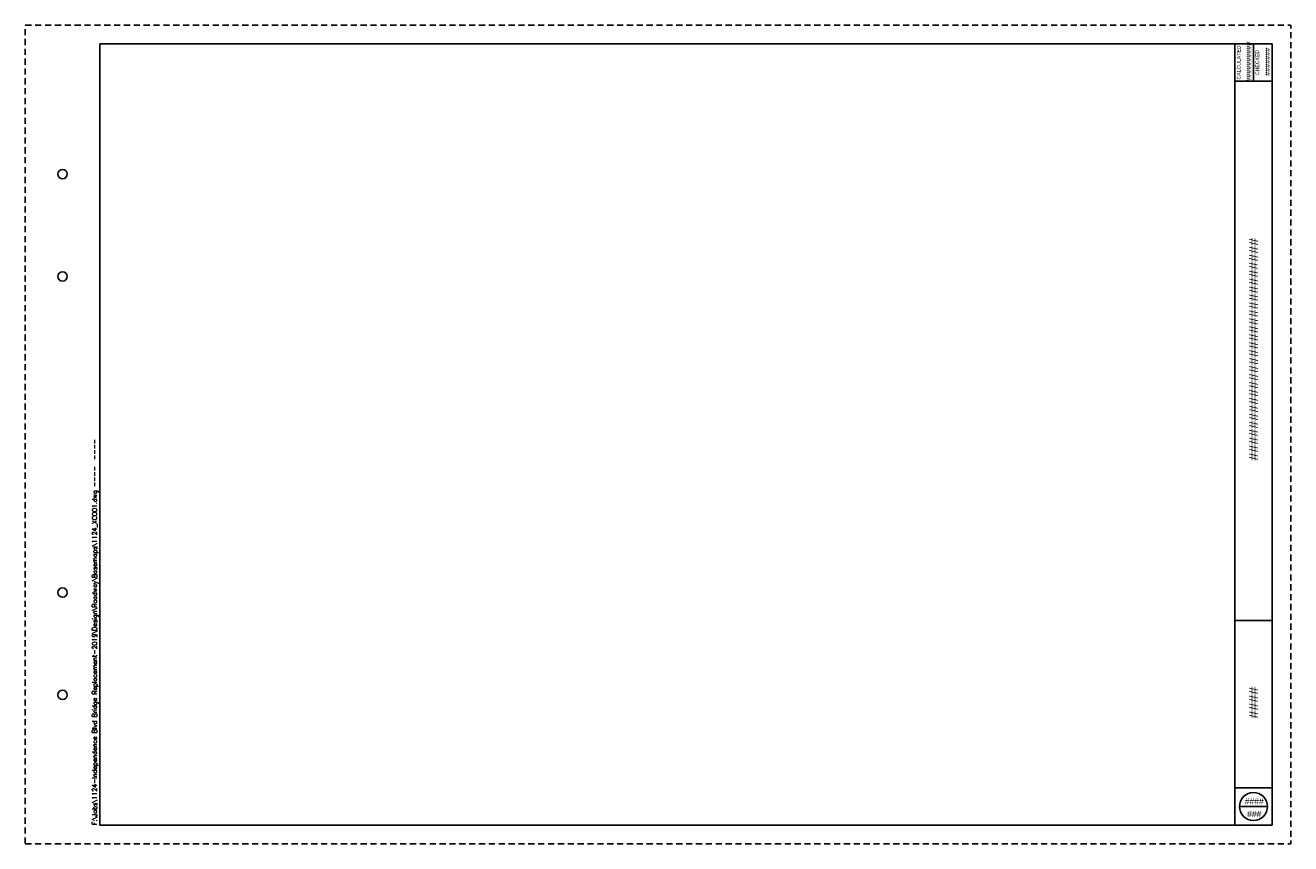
# Paper-space layout 'Layout1' of a CAD drawing. Header units: feet. Extents: x 0 to 34, y 0 to 22.
import ezdxf
from ezdxf.enums import TextEntityAlignment as Align

# ---------------------------------------------------------------- set-up
doc = ezdxf.new("R2010")
doc.units = ezdxf.units.FT
doc.header["$MEASUREMENT"] = 0
doc.linetypes.add('OhDOT_USTN3', pattern=[0.22, 0.165, -0.055])
doc.layers.add('0_Mview', color=7, linetype='Continuous', plot=False)
for name, color, linetype in [('SH_Border', 7, 'Continuous'), ('SH_Cut_Line', 7, 'OhDOT_USTN3'), ('SH_Data', 7, 'Continuous')]:
    doc.layers.add(name, color=color, linetype=linetype)
doc.styles.add('DwgStamp', font='romans.shx')
doc.styles.add('Font 70-Main Title', font='txt', dxfattribs={"width": 1.15, "height": 0.25})
doc.styles.add('Straight-Normal', font='font30.shx', dxfattribs={"height": 0.14})
doc.styles.add('Straight-Sub Title', font='font30.shx', dxfattribs={"height": 0.17})

# ---------------------------------------------------------------- blocks, each defined once
blk = doc.blocks.new('BLKWO')
at = {"layer": 'SH_Border', "color": 7, "linetype": 'Continuous'}
for p, q in [((32.5, 0.5), (32.5, 21.5)), ((33, 21.5), (33, 20.5)), ((32.5, 20.5), (33.5, 20.5)), ((32.5, 6), (33.5, 6)), ((32.5, 1.5), (33.5, 1.5))]:
    blk.add_line(p, q, dxfattribs=at)
at = {"layer": 'SH_Border', "color": 7, "linetype": 'Continuous', "flags": 128}
blk.add_lwpolyline([(2, 21.5), (33.5, 21.5), (33.5, 0.5), (2, 0.5), (2, 21.5)], close=True, dxfattribs=at)
at = {"layer": 'SH_Border', "color": 7, "linetype": 'Continuous'}
for centre in [(1, 18), (1, 15.25), (1, 6.75), (1, 4)]:
    blk.add_circle(centre, 0.125, dxfattribs=at)
at = {"layer": 'SH_Cut_Line', "color": 7, "linetype": 'OhDOT_USTN3', "flags": 128}
blk.add_lwpolyline([(0, 0), (34, 0), (34, 22), (0, 22), (0, 0)], close=True, dxfattribs=at)
at = {"layer": 'SH_Data', "color": 7, "linetype": 'Continuous'}
blk.add_line((32.625, 1), (33.375, 1), dxfattribs=at)
blk.add_circle((33, 1), 0.375, dxfattribs=at)
at = {"layer": 'SH_Border', "color": 7, "linetype": 'Continuous', "style": 'DwgStamp'}
blk.add_text('F:\\Jobs\\1124-Independence Blvd Bridge Replacement-2019\\Design\\Roadway\\Basemaps\\1124_XC001.dwg ----  ----', height=0.125, rotation=90, dxfattribs=at).set_placement((1.925, 0.5))
at = {"layer": 'SH_Data', "color": 7, "linetype": 'Continuous', "style": 'Straight-Normal'}
for s, p in [('CALCULATED', (32.553, 21)), ('CHECKED', (33.053, 21))]:
    blk.add_text(s, height=0.1, rotation=90, dxfattribs=at).set_placement(p, align=Align.TOP_CENTER)
at = {"layer": 'SH_Data', "style": 'Straight-Normal'}
for tag, p in [('CALCULATED', (32.989, 21.02)), ('CHECKED', (33.489, 21.02))]:
    blk.add_attdef(tag, text='', height=0.14, rotation=90, dxfattribs=at).set_placement(p, align=Align.BOTTOM_CENTER)
at = {"layer": 'SH_Data', "style": 'Font 70-Main Title', "width": 1.15}
blk.add_attdef('TITLEAREA2M', text='', height=0.25, rotation=90, dxfattribs=at).set_placement((33, 13.292), align=Align.MIDDLE_CENTER)
at = {"layer": 'SH_Data', "style": 'Font 70-Main Title', "width": 1.15, "flags": 8}
blk.add_attdef('PROJECT_NAME', text='', height=0.25, rotation=90, dxfattribs=at).set_placement((33, 3.792), align=Align.MIDDLE_CENTER)
at = {"layer": 'SH_Data', "style": 'Straight-Sub Title'}
for tag, p in [('SHEETNO', (33.02, 1.003)), ('SHEETTOTAL', (33.02, 0.663))]:
    blk.add_attdef(tag, text='', height=0.17, dxfattribs=at).set_placement(p, align=Align.BOTTOM_CENTER)

psp = doc.layouts.get("Layout1")

# ---------------------------------------------------------------- block references
at = {"layer": '0_Mview'}
ref = psp.add_blockref('BLKWO', (0, 0), dxfattribs=at)
ref.add_attrib('CHECKED', '#######', dxfattribs={"layer": 'SH_Data', "height": 0.14, "rotation": 90, "style": 'Straight-Normal'}).set_placement((33.489, 21.02), align=Align.BOTTOM_CENTER)
ref.add_attrib('CALCULATED', '##########', dxfattribs={"layer": 'SH_Data', "height": 0.14, "rotation": 90, "style": 'Straight-Normal'}).set_placement((32.989, 21.02), align=Align.BOTTOM_CENTER)
ref.add_attrib('TITLEAREA2M', '############################', dxfattribs={"layer": 'SH_Data', "height": 0.25, "rotation": 90, "style": 'Font 70-Main Title', "width": 1.15}).set_placement((33, 13.292), align=Align.MIDDLE_CENTER)
ref.add_attrib('SHEETTOTAL', '###', dxfattribs={"layer": 'SH_Data', "height": 0.17, "style": 'Straight-Sub Title'}).set_placement((33.02, 0.663), align=Align.BOTTOM_CENTER)
ref.add_attrib('SHEETNO', '####', dxfattribs={"layer": 'SH_Data', "height": 0.17, "style": 'Straight-Sub Title'}).set_placement((33.02, 1.003), align=Align.BOTTOM_CENTER)
ref.add_attrib('PROJECT_NAME', '####', dxfattribs={"layer": 'SH_Data', "height": 0.25, "rotation": 90, "style": 'Font 70-Main Title', "width": 1.15}).set_placement((33, 3.792), align=Align.MIDDLE_CENTER)

doc.saveas('drawing.dxf')
